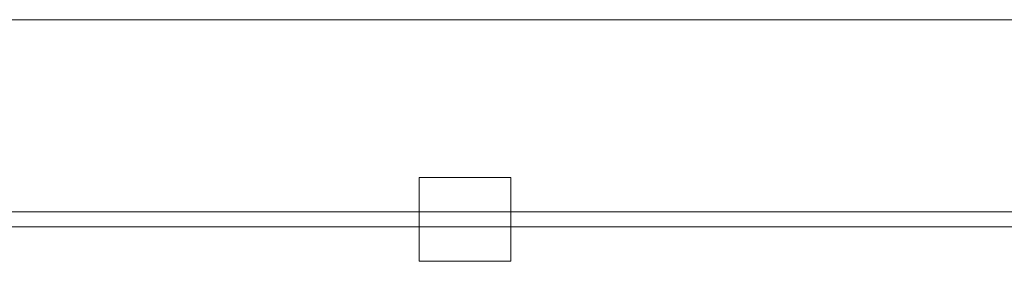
# Model space of a CAD drawing. Header units: metres. Extents: x -3.6 to 84.5, y -11 to 16.8.
# Tile 62 of 225: x 12.125 to 13.125, y 13.61 to 13.855. Entities that reach past the tile are written whole.
import ezdxf

# ---------------------------------------------------------------- set-up
doc = ezdxf.new("R2010")
doc.units = ezdxf.units.M
doc.header["$MEASUREMENT"] = 0
for name, color, linetype in [('604 - Struktur.Wand Aussen', 7, 'Continuous'), ('610 - Struktur.Treppe_ Rampe', 7, 'Continuous'), ('613 - Struktur.Fassade', 7, 'Continuous')]:
    doc.layers.add(name, color=color, linetype=linetype)

msp = doc.modelspace()

# ---------------------------------------------------------------- linework, layer by layer
at = {"layer": '604 - Struktur.Wand Aussen', "color": 7, "linetype": 'Continuous', "lineweight": 13}
msp.add_line((14.06998, 13.855), (12.07998, 13.855), dxfattribs=at)
at = {"layer": '610 - Struktur.Treppe_ Rampe', "color": 7, "linetype": 'Continuous', "lineweight": 18}
msp.add_line((14.84, 13.64498), (11.41, 13.64498), dxfattribs=at)
at = {"layer": '610 - Struktur.Treppe_ Rampe', "color": 7, "linetype": 'Continuous', "lineweight": 13}
msp.add_line((14.84, 13.64498), (11.41, 13.64498), dxfattribs=at)
at = {"layer": '613 - Struktur.Fassade', "color": 7, "linetype": 'Continuous', "lineweight": 13}
for p, q in [((12.57749, 13.66), (11.97499, 13.66)), ((12.62249, 13.66), (12.57749, 13.66)), ((13.62549, 13.66), (12.62249, 13.66))]:
    msp.add_line(p, q, dxfattribs=at)
at = {"layer": '613 - Struktur.Fassade', "color": 7, "linetype": 'Continuous', "lineweight": 13, "flags": 128}
msp.add_lwpolyline([(12.53099, 13.695), (12.62399, 13.695), (12.62399, 13.61), (12.53099, 13.61)], close=True, dxfattribs=at)

doc.saveas('drawing.dxf')
